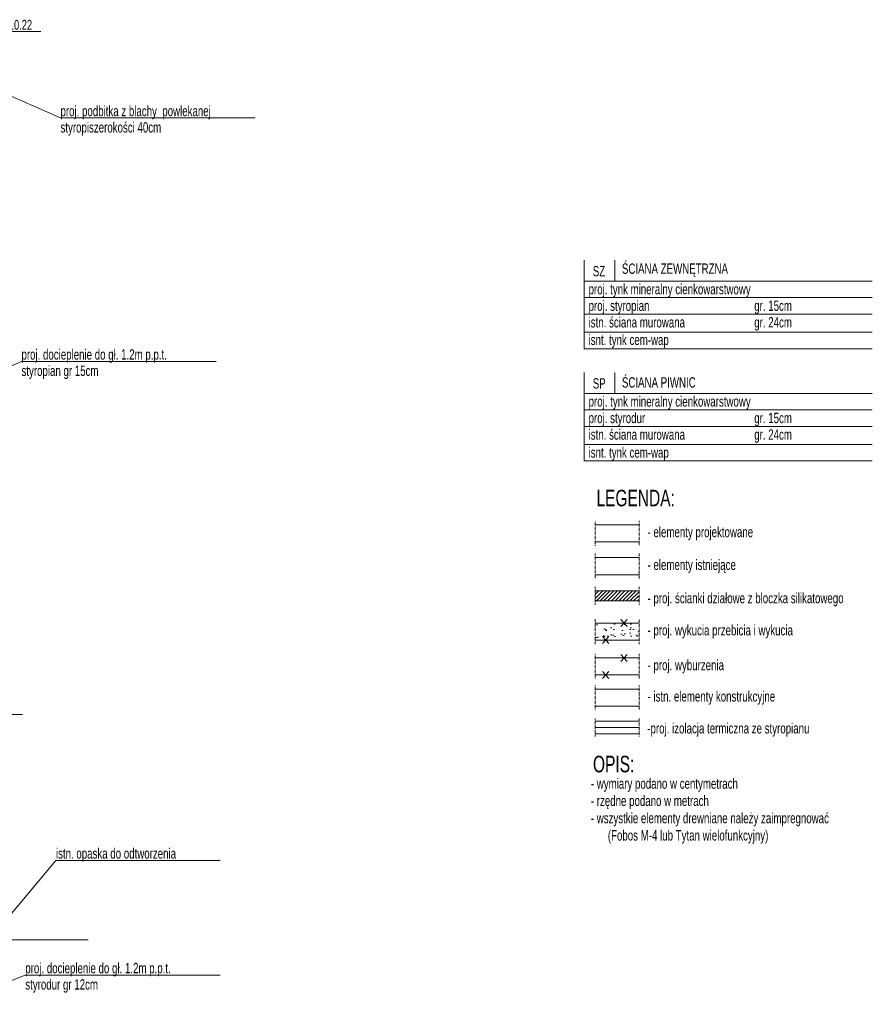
# Model space of a CAD drawing. Header units: millimetres. Extents: x 6354466 to 6508314, y -1889048 to -1342748.
# Tile 29 of 134: x 6498020 to 6508314, y -1883112 to -1871224. Entities that reach past the tile are written whole.
import ezdxf
from ezdxf.enums import TextEntityAlignment as Align

# ---------------------------------------------------------------- set-up
doc = ezdxf.new("R2010")
doc.units = ezdxf.units.MM
doc.linetypes.add('HIDDEN', pattern=[0.375, 0.25, -0.125])
for name, color, linetype, lineweight in [('L - PPOŻ', 10, 'Continuous', 15), ('L-2', 167, 'Continuous', 13), ('L-3', 10, 'Continuous', 18), ('L-5', 152, 'Continuous', 9), ('L-8', 8, 'HIDDEN', 5), ('L-HATCH', 252, 'Continuous', 5), ('L-ISTNIEJĄCE BUDYNKI', 167, 'Continuous', 5), ('L-TXT', 141, 'Continuous', 9), ('L-Wyburzenia', 253, 'HIDDEN', 5)]:
    doc.layers.add(name, color=color, linetype=linetype, lineweight=lineweight)
doc.styles.add('125', font='cdmsimpl.shx', dxfattribs={"width": 0.7, "height": 125})
doc.styles.add('200', font='cdmsimpl.shx', dxfattribs={"width": 0.7, "height": 200})
doc.styles.add('SIMPLEX', font='cdmsimpl.shx', dxfattribs={"width": 0.7, "bigfont": 'cdmbigpl.shx'})
doc.linetypes.add('BATTING', pattern='A,0.00254,-2.54,[134,ltypeshp.shx,S=2.54,R=0,X=-2.54,Y=0],-5.08,[134,ltypeshp.shx,S=2.54,R=180,X=2.54,Y=0],-2.54', length=10.16254)

# ---------------------------------------------------------------- blocks, each defined once
blk = doc.blocks.new('wyburzacz')
for points in [[(-42, 39), (42, -39)], [(42, 39), (-42, -39)]]:
    blk.add_lwpolyline(points)

msp = doc.modelspace()

# ---------------------------------------------------------------- hatches: boundary and pattern name
at = {"layer": 'L-5', "ltscale": 8}
h = msp.add_hatch(dxfattribs=at)
h.set_pattern_fill('ANSI31', color=8, scale=10, angle=360)
h.set_pattern_definition([(45, (6229185.044, -2097733.496), (-22.4506403, 22.4506403), [])])
h.paths.add_polyline_path([(6504969.5, -1878240.9), (6505498.6, -1878240.9), (6505498.6, -1878120.9), (6504969.5, -1878120.9)])
at = {"layer": 'L-HATCH'}
h = msp.add_hatch(dxfattribs=at)
h.set_pattern_fill('AR-SAND', color=256, scale=3, angle=360, style=0)
h.set_pattern_definition([(37.5, (4582575.55, -1736002.7), (-4.800094, 146.823971), [0, -115.824, 0, -129.54, 0, -123.825]), (7.5, (4582575.55, -1736002.7), (134.856985, 215.04753), [0, -62.484, 0, -104.394, 0, -40.005]), (327.5, (4582481.82, -1736002.7), (237.297711, 0.431155), [0, -38.1, 0, -137.16, 0, -179.07]), (317.5, (4582481.82, -1736002.7), (229.066936, 66.878797), [0, -19.05, 0, -89.916, 0, -102.87])])
h.paths.add_polyline_path([(6504969.5, -1878508.7), (6504969.5, -1878714.7), (6505498.6, -1878714.7), (6505498.6, -1878508.7)])

# ---------------------------------------------------------------- linework, layer by layer
at = {"layer": 'L-2'}
for p, q in [((6504969.5, -1877718.7), (6505498.6, -1877718.7)), ((6505498.6, -1877924.7), (6504969.5, -1877924.7))]:
    msp.add_line(p, q, dxfattribs=at)
at = {"layer": 'L-3'}
for p, q in [((6504969.5, -1877323.2), (6505498.6, -1877323.2)), ((6505498.6, -1877529.2), (6504969.5, -1877529.2)), ((6504969.5, -1878120.9), (6505498.6, -1878120.9)), ((6505498.6, -1878240.9), (6504969.5, -1878240.9))]:
    msp.add_line(p, q, dxfattribs=at)
at = {"layer": 'L-3', "ltscale": 10}
for p, q in [((6505498.6, -1879694.9), (6504969.5, -1879694.9)), ((6505498.6, -1879844.9), (6504969.5, -1879844.9))]:
    msp.add_line(p, q, dxfattribs=at)
at = {"layer": 'L-5'}
for p, q in [((6504836.7, -1875195.9), (6504836.7, -1874126.3)), ((6505206.7, -1874126.3), (6505206.7, -1874379.6)), ((6508314.4, -1874379.6), (6504836.7, -1874379.6)), ((6508314.4, -1874579.6), (6504836.7, -1874579.6)), ((6508314.4, -1874779.6), (6504836.7, -1874779.6)), ((6508314.4, -1874995.9), (6504836.7, -1874995.9)), ((6508314.4, -1875195.9), (6504836.7, -1875195.9)), ((6504836.7, -1876551.1), (6504836.7, -1875481.5)), ((6505206.7, -1875481.5), (6505206.7, -1875734.9)), ((6508314.4, -1875734.9), (6504836.7, -1875734.9)), ((6508314.4, -1875934.9), (6504836.7, -1875934.9)), ((6508314.4, -1876134.9), (6504836.7, -1876134.9)), ((6508314.4, -1876351.1), (6504836.7, -1876351.1)), ((6508314.4, -1876551.1), (6504836.7, -1876551.1))]:
    msp.add_line(p, q, dxfattribs=at)
at = {"layer": 'L-8', "ltscale": 10}
for p, q in [((6504969.5, -1877576.3), (6504969.5, -1877274.5)), ((6505498.6, -1877274.5), (6505498.6, -1877576.3)), ((6504969.5, -1877971.9), (6504969.5, -1877670)), ((6505498.6, -1877670), (6505498.6, -1877971.9)), ((6504969.5, -1878288.1), (6504969.5, -1878072.3)), ((6505498.6, -1878072.3), (6505498.6, -1878288.1)), ((6504969.5, -1878761.9), (6504969.5, -1878460.1)), ((6505498.6, -1878460.1), (6505498.6, -1878761.9)), ((6504969.5, -1879182.6), (6504969.5, -1878880.8)), ((6505498.6, -1878880.8), (6505498.6, -1879182.6)), ((6504969.5, -1879560.6), (6504969.5, -1879258.7)), ((6505498.6, -1879258.7), (6505498.6, -1879560.6)), ((6504969.5, -1879877.4), (6504969.5, -1879662.3)), ((6505498.6, -1879662.3), (6505498.6, -1879877.4))]:
    msp.add_line(p, q, dxfattribs=at)
at = {"layer": 'L-HATCH', "linetype": 'BATTING', "ltscale": 7}
msp.add_line((6505498.6, -1879769.9), (6504969.5, -1879769.9), dxfattribs=at)
at = {"layer": 'L-ISTNIEJĄCE BUDYNKI'}
for p, q in [((6504969.5, -1879307.4), (6505498.6, -1879307.4)), ((6505498.6, -1879513.4), (6504969.5, -1879513.4)), ((6497899.8, -1882331.8), (6498847.8, -1882331.8))]:
    msp.add_line(p, q, dxfattribs=at)
at = {"layer": 'L-TXT'}
for p, q in [((6498274.4, -1871365.8), (6497704.9, -1871365.8)), ((6498510.9, -1872410.1), (6497490.9, -1871958.9)), ((6500864.5, -1872410.1), (6498510.9, -1872410.1)), ((6498039.9, -1875349.3), (6497249.9, -1875702.8)), ((6500393.4, -1875349.3), (6498039.9, -1875349.3)), ((6498052.7, -1879612.2), (6497592, -1879612.2)), ((6498455.8, -1881373.9), (6497645.9, -1882344.1)), ((6500441.9, -1881373.9), (6498455.8, -1881373.9)), ((6498086, -1882758.1), (6497209.7, -1883111.7)), ((6500439.5, -1882758.1), (6498086, -1882758.1))]:
    msp.add_line(p, q, dxfattribs=at)
at = {"layer": 'L-Wyburzenia', "ltscale": 20}
for p, q in [((6504969.5, -1878508.7), (6505498.6, -1878508.7)), ((6505498.6, -1878714.7), (6504969.5, -1878714.7)), ((6504969.5, -1878929.4), (6505498.6, -1878929.4)), ((6505498.6, -1879135.4), (6504969.5, -1879135.4))]:
    msp.add_line(p, q, dxfattribs=at)

# ---------------------------------------------------------------- block references
at = {"layer": 'L - PPOŻ', "rotation": 89.9999999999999}
for p in [(6505316.7, -1878508.7), (6505095, -1878714.7), (6505316.7, -1878929.4), (6505095, -1879135.4)]:
    msp.add_blockref('wyburzacz', p, dxfattribs=at)

# ---------------------------------------------------------------- texts
at = {"layer": 'L-2', "style": '200', "width": 0.7}
msp.add_text('LEGENDA:', height=200, dxfattribs=at).set_placement((6504983.8, -1877099.2))
msp.add_text('OPIS:', height=200, dxfattribs=at).set_placement((6505191.5, -1880110.7), align=Align.TOP_CENTER)
at = {"layer": 'L-3', "char_height": 125, "attachment_point": 4, "style": '125'}
for s, insert in [('SZ', (6504939.4, -1874260.5)), ('SP', (6504939.4, -1875615.7))]:
    msp.add_mtext(s, dxfattribs=dict(at, insert=insert))
at = {"layer": 'L-TXT', "width": 0.7}
for s, height, style, p in [('10.22', 120, 'SIMPLEX', (6497888.7, -1871345.7)), ('- elementy projektowane', 125, '125', (6505600.3, -1877471.8, 0)), ('- elementy istniejące', 125, '125', (6505600.3, -1877867.3, 0)), ('- proj. ścianki działowe z bloczka silikatowego', 125, '125', (6505600.3, -1878269.6, 0)), ('- proj. wykucia przebicia i wykucia', 125, '125', (6505600.3, -1878657.4, 0)), ('- proj. wyburzenia', 125, '125', (6505600.3, -1879078.1, 0)), ('- istn. elementy konstrukcyjne', 125, '125', (6505600.3, -1879456, 0)), ('-proj. izolacja termiczna ze styropianu', 125, '125', (6505597.5, -1879841.6))]:
    msp.add_text(s, height=height, dxfattribs=dict(at, style=style)).set_placement(p)
at = {"layer": 'L-TXT', "char_height": 125, "attachment_point": 4, "style": '125'}
for s, insert in [('proj. podbitka z blachy  powlekanej', (6498512.4, -1872345)), ('styropiszerokości 40cm', (6498512.4, -1872542.2)), ('ŚCIANA ZEWNĘTRZNA', (6505291.3, -1874248.4)), ('proj. tynk mineralny cienkowarstwowy', (6504888.7, -1874495.9)), ('proj. styropian            ^I^Igr. 15cm', (6504888.7, -1874695.9)), ('istn. ściana murowana^I ^Igr. 24cm', (6504888.7, -1874895.9)), ('isnt. tynk cem-wap', (6504888.7, -1875107.3)), ('proj. docieplenie do gł. 1.2m p.p.t.', (6498041.4, -1875284.2)), ('styropian gr 15cm', (6498041.4, -1875481.4)), ('ŚCIANA PIWNIC', (6505291.3, -1875603.7)), ('proj. tynk mineralny cienkowarstwowy', (6504888.7, -1875851.2)), ('proj. styrodur             ^I^Igr. 15cm', (6504888.7, -1876051.2)), ('istn. ściana murowana^I ^Igr. 24cm', (6504888.7, -1876251.2)), ('isnt. tynk cem-wap', (6504888.7, -1876467.4)), ('istn. opaska do odtworzenia', (6498457.3, -1881308.8)), ('proj. docieplenie do gł. 1.2m p.p.t.', (6498087.4, -1882693)), ('styrodur gr 12cm', (6498087.4, -1882890.2))]:
    msp.add_mtext(s, dxfattribs=dict(at, insert=insert))
at = {"layer": 'L-TXT', "insert": (6504916, -1880384), "char_height": 125, "width": 4024.779, "attachment_point": 1, "style": '125'}
msp.add_mtext('- wymiary podano w centymetrach\\P- rzędne podano w metrach\\P- wszystkie elementy drewniane należy zaimpregnować{\\W2.2105;\\P  }(Fobos M-4 lub Tytan wielofunkcyjny)', dxfattribs=at)

doc.saveas('drawing.dxf')
